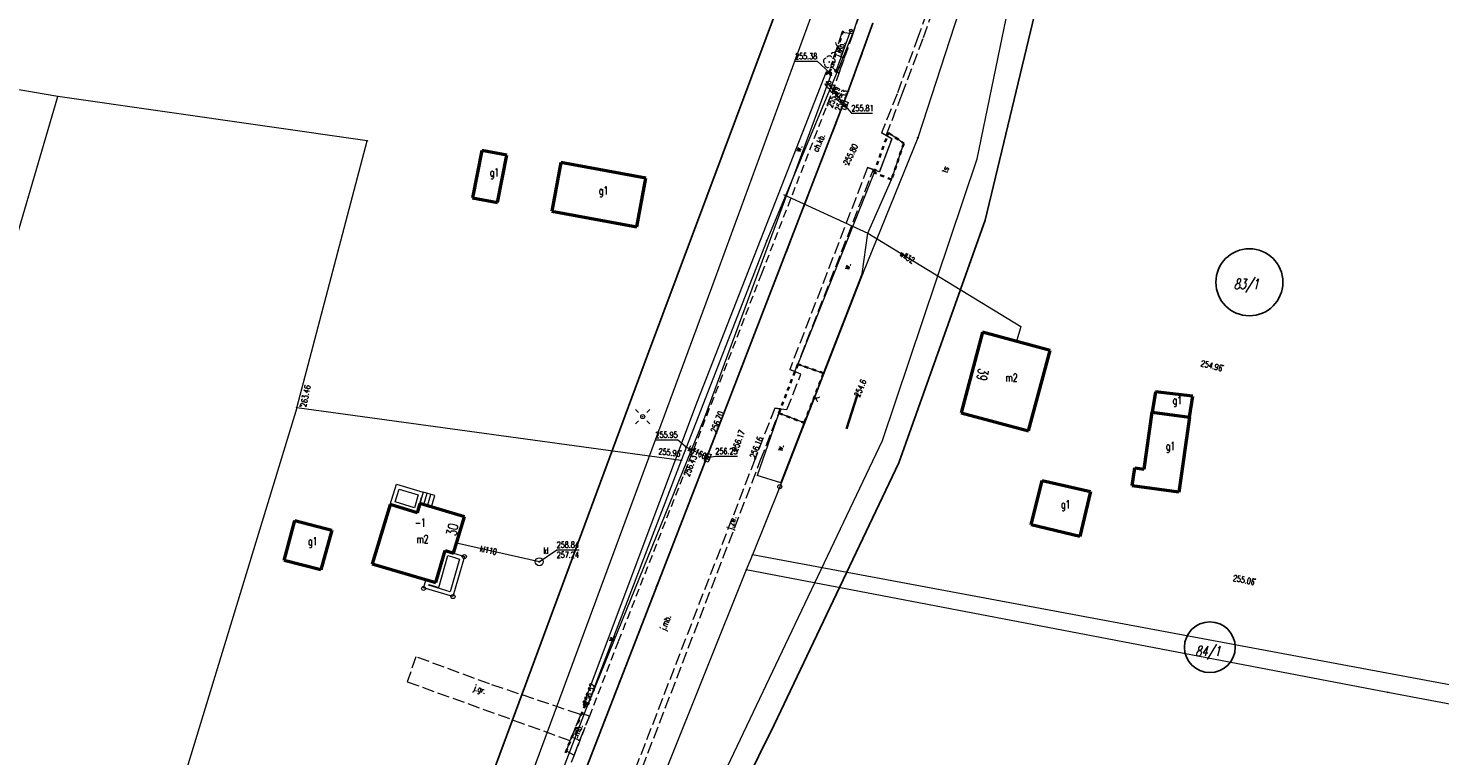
# Model space of a CAD drawing. Header units: metres. Extents: x 8389512 to 8390482, y 5507926 to 5510333.
# Tile 21 of 49: x 8389992 to 8390167, y 5508977 to 5509068. Entities that reach past the tile are written whole.
import ezdxf
from ezdxf.enums import TextEntityAlignment as Align

# ---------------------------------------------------------------- set-up
doc = ezdxf.new("R2010")
doc.units = ezdxf.units.M
doc.header["$MEASUREMENT"] = 0
for name, pattern in [('1', [0]), ('2_OTKC', [1.5, 1, -0.5]), ('2_OTKJ', [2, 1.5, -0.5]), ('2_OTKK', [0]), ('2_OTKR', [0]), ('2_OTKZ_B', [1, 0.5, -0.5]), ('3_EGBB03', [0]), ('3_EGBP', [1.5, 1, -0.5]), ('3_EGBS', [0]), ('3_EGBSG', [0]), ('3_EGBT', [0]), ('3_EGBU_A', [0]), ('4_SUKP', [0]), ('4_SULO', [0]), ('4_SUWP', [0])]:
    doc.linetypes.add(name, pattern=pattern)
doc.layers.get('0').update_dxf_attribs({"color": 252, "linetype": 'CONTINUOUS', "lineweight": 100})
for name, color, linetype, lineweight in [('Dzialki', 252, '1', 18), ('EADTD_T_0', 252, 'CONTINUOUS', 25), ('EGBB_E_T_0', 252, 'CONTINUOUS', 20), ('EGBB_L_0', 252, '3_EGBU_A', 50), ('EGBC_E_T_1', 252, 'CONTINUOUS', 20), ('EGBC_L_1', 252, '3_EGBP', 18), ('EGBE_L_0', 252, '3_EGBT', 18), ('EGBE_L_3', 252, '3_EGBS', 18), ('EGBE_T_0', 252, 'CONTINUOUS', 18), ('Numery_dzialek', 252, 'CONTINUOUS', 13), ('OTK_E_T_0', 252, 'CONTINUOUS', 0), ('OTK_E_T_1', 252, 'CONTINUOUS', 0), ('OTK_E_T_4', 252, 'CONTINUOUS', 0), ('OTK_L_0', 252, '2_OTKJ', 18), ('OTK_L_1', 252, '2_OTKK', 25), ('OTK_L_2', 252, '2_OTKC', 18), ('OTK_L_5', 252, 'CONTINUOUS', 18), ('OTK_L_8', 252, 'CONTINUOUS', 35), ('OTO_L_1', 252, 'CONTINUOUS', 18), ('OTR_T_0', 252, 'CONTINUOUS', 18), ('OTZ_T_0', 252, 'CONTINUOUS', 18), ('Oz działek', 3, 'CONTINUOUS', 25), ('PROJEKTOWANA KANALIZACJA', 1, 'CONTINUOUS', 25), ('PROJEKTOWANA WODA', 220, 'CONTINUOUS', 18), ('Punkty', 252, 'CONTINUOUS', 9), ('SUE_T_3', 252, 'CONTINUOUS', 18), ('SUK_E_T_2', 252, 'CONTINUOUS', 0), ('SUK_T_1', 252, 'CONTINUOUS', 18), ('SUK_T_2', 252, 'CONTINUOUS', 18), ('SUL_L_1', 252, '4_SULO', 35), ('SUTP_E_T_0', 252, 'CONTINUOUS', 0), ('SUTR_T_0', 252, 'CONTINUOUS', 18), ('SUWP_E_T_0', 5, 'CONTINUOUS', 0), ('SUWP_L_0', 5, '4_SUWP', 18)]:
    doc.layers.add(name, color=color, linetype=linetype, lineweight=lineweight)
for name, color, linetype, lineweight, true_color in [('SUKP_E_T_0', 7, 'CONTINUOUS', 0, 0x803300), ('SUKP_L_0', 7, '4_SUKP', 18, 0x803300), ('SUKR_T_0', 7, 'CONTINUOUS', 18, 0x803300)]:
    doc.layers.add(name, color=color, linetype=linetype, lineweight=lineweight, true_color=true_color)
doc.styles.get("Standard").update_dxf_attribs({"font": 'Simplex.SHX', "width": 0.75})

# ---------------------------------------------------------------- blocks, each defined once
blk = doc.blocks.new('GRO')
at = {"linetype": 'Continuous'}
blk.add_circle((0, 0), 0.045, dxfattribs=at)
blk = doc.blocks.new('GRT')
at = {"linetype": 'Continuous'}
blk.add_circle((0, 0), 0.25, dxfattribs=at)
blk = doc.blocks.new('2_OTRS')
at = {"linetype": 'Continuous'}
blk.add_circle((0, 0), 0.045, dxfattribs=at)
blk = doc.blocks.new('2_OTZL')
at = {"linetype": 'Continuous'}
blk.add_circle((0, 0), 0.045, dxfattribs=at)
for centre, start, end in [((-0.36, 0.12), 102.1445, 221.86), ((0, 0.38), 30.1401, 149.8599), ((0.36, 0.12), 318.14, 77.8555), ((-0.22, -0.3), 174.1482, 293.8542), ((0.22, -0.3), 246.1458, 5.8518)]:
    blk.add_arc(centre, 0.375, start, end, dxfattribs=at)
blk = doc.blocks.new('3_EGBP12_01')
at = {"linetype": 'Continuous'}
blk.add_circle((0, 0), 0.25, dxfattribs=at)
blk = doc.blocks.new('4_SUEO_W')
at = {"linetype": 'Continuous'}
for p, q in [((-0.53035, 0.53035), (-0.8839, 0.8839)), ((0.53035, 0.53035), (0.8839, 0.8839)), ((-0.53035, -0.53035), (-0.8839, -0.8839)), ((0.53035, -0.53035), (0.8839, -0.8839))]:
    blk.add_line(p, q, dxfattribs=at)
blk.add_circle((0, 0), 0.025, dxfattribs=at)
blk = doc.blocks.new('4_SUPP')
at = {"linetype": 'Continuous'}
blk.add_circle((0, 0), 0.25, dxfattribs=at)
blk = doc.blocks.new('4_SUKM')
at = {"linetype": 'Continuous'}
blk.add_circle((0, 0), 0.5, dxfattribs=at)
blk = doc.blocks.new('4_SUKK')
at = {"linetype": 'Continuous'}
for p, q in [((-0.5, -0.25), (-0.5, 0.25)), ((-0.5, 0.25), (0.5, 0.25)), ((-0.175, 0.25), (-0.175, -0.25)), ((0.175, 0.25), (0.175, -0.25)), ((0.5, 0.25), (0.5, -0.25)), ((0.5, -0.25), (-0.5, -0.25))]:
    blk.add_line(p, q, dxfattribs=at)
blk = doc.blocks.new('4_SUPS')
at = {"linetype": 'Continuous'}
blk.add_circle((0, 0), 0.0625, dxfattribs=at)

msp = doc.modelspace()

# ---------------------------------------------------------------- linework, layer by layer
at = {"layer": 'Dzialki'}
for p, q in [((8390097.86, 5509077.08), (8390094.5, 5509067.13)), ((8390108.75, 5509073.08), (8390102.53, 5509053.86)), ((8390094.5, 5509067.13), (8390092.7, 5509062.6)), ((8389995.57, 5509059.03), (8389977.03, 5509062.18)), ((8390092.7, 5509062.6), (8390083.72, 5509041.07)), ((8389954.69, 5508919.73), (8389995.57, 5509059.03)), ((8390034.03, 5509053.48), (8389995.57, 5509059.03)), ((8390025.29, 5509020.28), (8390034.03, 5509053.48)), ((8390102.53, 5509053.86), (8390095.63, 5509036.92)), ((8390083.72, 5509041.07), (8390073.09, 5509013.7)), ((8390095.63, 5509036.92), (8390085.35, 5509010.45)), ((8390025.29, 5509020.28), (8389995.52, 5508922.67)), ((8390073.09, 5509013.7), (8390025.29, 5509020.28)), ((8390073.09, 5509013.7), (8390054.28, 5508964.65)), ((8390085.35, 5509010.45), (8390081.94, 5509001.95)), ((8390081.94, 5509001.95), (8390081.19, 5509000.09)), ((8390175.29, 5508984.53), (8390081.94, 5509001.95)), ((8390081.19, 5509000.09), (8390071.14, 5508975.03)), ((8390160.96, 5508984.85), (8390081.19, 5509000.09)), ((8390174.9, 5508982.17), (8390160.96, 5508984.85))]:
    msp.add_line(p, q, dxfattribs=at)
at = {"layer": 'EGBB_L_0', "linetype": '3_EGBB03'}
for p, q in [((8390048.29, 5509052.29), (8390047.15, 5509046.42)), ((8390051.4, 5509051.71), (8390048.29, 5509052.29)), ((8390050.26, 5509045.84), (8390051.4, 5509051.71)), ((8390058.12, 5509050.8), (8390057.01, 5509044.73)), ((8390068.68, 5509048.86), (8390058.12, 5509050.8)), ((8390067.57, 5509042.79), (8390068.68, 5509048.86)), ((8390047.15, 5509046.42), (8390050.26, 5509045.84)), ((8390057.01, 5509044.73), (8390067.57, 5509042.79)), ((8390132.09, 5509022.25), (8390131.67, 5509019.73)), ((8390136.71, 5509021.7), (8390132.09, 5509022.25)), ((8390136.32, 5509019.11), (8390136.71, 5509021.7)), ((8390116.62, 5509005.69), (8390118, 5509011.23)), ((8390118, 5509011.23), (8390124.01, 5509009.83)), ((8390124.01, 5509009.83), (8390122.65, 5509004.25)), ((8390023.73, 5509001.26), (8390025.04, 5509006.23)), ((8390025.04, 5509006.23), (8390029.66, 5509005.02)), ((8390122.65, 5509004.25), (8390116.62, 5509005.69)), ((8390029.66, 5509005.02), (8390028.27, 5509000.08)), ((8390028.27, 5509000.08), (8390023.73, 5509001.26))]:
    msp.add_line(p, q, dxfattribs=at)
at = {"layer": 'EGBB_L_0', "linetype": '3_EGBU_A'}
for p, q in [((8390110.56, 5509029.66), (8390107.92, 5509019.63)), ((8390118.96, 5509027.41), (8390110.56, 5509029.66)), ((8390116.27, 5509017.39), (8390118.96, 5509027.41)), ((8390107.92, 5509019.63), (8390116.27, 5509017.39)), ((8390130.68, 5509012.64), (8390131.67, 5509019.73)), ((8390131.67, 5509019.73), (8390136.32, 5509019.11)), ((8390136.32, 5509019.11), (8390134.98, 5509009.78)), ((8390129.18, 5509010.56), (8390129.49, 5509012.81)), ((8390129.49, 5509012.81), (8390130.68, 5509012.64)), ((8390134.98, 5509009.78), (8390129.18, 5509010.56)), ((8390036.88, 5509008.22), (8390034.65, 5509000.83)), ((8390040.24, 5509007.21), (8390036.88, 5509008.22)), ((8390040.58, 5509008.35), (8390040.24, 5509007.21)), ((8390046.14, 5509006.69), (8390040.58, 5509008.35)), ((8390044.79, 5509002.19), (8390046.14, 5509006.69)), ((8390042.59, 5508998.54), (8390043.74, 5509002.5)), ((8390043.74, 5509002.5), (8390044.79, 5509002.19)), ((8390034.65, 5509000.83), (8390042.59, 5508998.54))]:
    msp.add_line(p, q, dxfattribs=at)
at = {"layer": 'EGBC_L_1', "linetype": '3_EGBP'}
for p, q in [((8390034.65, 5509000.83), (8390036.88, 5509008.22)), ((8390036.88, 5509008.22), (8390040.24, 5509007.21)), ((8390040.24, 5509007.21), (8390040.58, 5509008.35)), ((8390040.58, 5509008.35), (8390046.14, 5509006.69)), ((8390046.14, 5509006.69), (8390044.79, 5509002.19)), ((8390043.74, 5509002.5), (8390042.59, 5508998.54)), ((8390044.79, 5509002.19), (8390043.74, 5509002.5)), ((8390042.59, 5508998.54), (8390034.65, 5509000.83))]:
    msp.add_line(p, q, dxfattribs=at)
at = {"layer": 'EGBE_L_0', "linetype": '3_EGBT'}
for p, q in [((8390036.88, 5509008.22), (8390037.67, 5509010.77)), ((8390037.51, 5509008.55), (8390038, 5509010.15)), ((8390037.67, 5509010.77), (8390041.01, 5509009.77)), ((8390038, 5509010.15), (8390040.39, 5509009.43)), ((8390040.39, 5509009.43), (8390039.91, 5509007.83)), ((8390041.01, 5509009.77), (8390040.24, 5509007.21)), ((8390040.24, 5509007.21), (8390036.88, 5509008.22)), ((8390039.91, 5509007.83), (8390037.51, 5509008.55)), ((8390042.59, 5508998.54), (8390043.74, 5509002.5)), ((8390043.74, 5509002.5), (8390044.79, 5509002.19)), ((8390044.79, 5509002.19), (8390046.12, 5509001.75)), ((8390042.93, 5508997.92), (8390044.08, 5509001.88)), ((8390044.08, 5509001.88), (8390044.64, 5509001.71)), ((8390045.51, 5509001.43), (8390044.37, 5508997.38)), ((8390044.64, 5509001.71), (8390045.51, 5509001.43)), ((8390046.12, 5509001.75), (8390044.71, 5508996.76)), ((8390041.06, 5508997.84), (8390041.36, 5508998.89)), ((8390041.36, 5508998.89), (8390042.59, 5508998.54)), ((8390044.71, 5508996.76), (8390041.06, 5508997.84)), ((8390041.68, 5508998.18), (8390041.7, 5508998.27)), ((8390044.37, 5508997.38), (8390041.68, 5508998.18)), ((8390041.7, 5508998.27), (8390042.93, 5508997.92))]:
    msp.add_line(p, q, dxfattribs=at)
at = {"layer": 'EGBE_L_3', "linetype": '3_EGBS'}
for p, q in [((8390041.01, 5509009.77), (8390040.58, 5509008.35)), ((8390040.59, 5509008.35), (8390040.81, 5509009.11)), ((8390042.45, 5509009.33), (8390041.01, 5509009.77)), ((8390041.07, 5509008.21), (8390041.48, 5509009.63)), ((8390041.55, 5509008.07), (8390041.96, 5509009.48)), ((8390042.03, 5509007.93), (8390042.44, 5509009.33)), ((8390042.03, 5509007.93), (8390042.45, 5509009.33))]:
    msp.add_line(p, q, dxfattribs=at)
at = {"layer": 'EGBE_L_3', "linetype": '3_EGBSG'}
msp.add_line((8390040.58, 5509008.35), (8390042.03, 5509007.93), dxfattribs=at)
at = {"layer": 'OTK_L_0', "linetype": '2_OTKJ'}
for p, q in [((8390104.9, 5509073.16), (8390102.57, 5509066.5)), ((8390103.22, 5509066.36), (8390105.53, 5509072.96)), ((8390096.94, 5509068.14), (8390093.87, 5509059.67)), ((8390093.07, 5509066.96), (8390091.68, 5509062.82)), ((8390092.69, 5509061.87), (8390094.31, 5509066.46)), ((8390094.43, 5509066.82), (8390093.07, 5509066.96)), ((8390094.31, 5509066.46), (8390094.43, 5509066.82)), ((8390102.57, 5509066.5), (8390099.93, 5509059.34)), ((8390100.53, 5509059.23), (8390103.22, 5509066.36)), ((8390091.68, 5509062.82), (8390092.69, 5509061.87)), ((8390093.87, 5509059.67), (8390077.43, 5509017.09)), ((8390099.93, 5509059.34), (8390098.01, 5509054.5)), ((8390098.6, 5509054.15), (8390100.53, 5509059.23)), ((8390097.77, 5509049.64), (8390099.28, 5509053.75)), ((8390099.28, 5509053.75), (8390098.01, 5509054.5)), ((8390098.01, 5509054.5), (8390098.6, 5509054.15)), ((8390096.28, 5509050.18), (8390086.6, 5509025.05)), ((8390087.24, 5509024.78), (8390097, 5509049.92)), ((8390096.28, 5509050.18), (8390097.77, 5509049.64)), ((8390097, 5509049.92), (8390096.28, 5509050.18)), ((8390087.98, 5509024.46), (8390086.6, 5509025.05)), ((8390086.6, 5509025.05), (8390087.24, 5509024.78)), ((8390086.24, 5509020.04), (8390087.98, 5509024.46)), ((8390084.74, 5509020.24), (8390082.28, 5509013.92)), ((8390082.93, 5509013.66), (8390085.45, 5509020.15)), ((8390084.74, 5509020.24), (8390086.24, 5509020.04)), ((8390085.45, 5509020.15), (8390084.74, 5509020.24)), ((8390077.43, 5509017.09), (8390064.03, 5508982.54)), ((8390082.28, 5509013.92), (8390060.31, 5508956.98)), ((8390061.06, 5508956.76), (8390082.93, 5509013.66)), ((8390040.09, 5508989.28), (8390039.03, 5508986.16)), ((8390049.24, 5508985.9), (8390040.09, 5508989.28)), ((8390039.03, 5508986.16), (8390059.25, 5508978.86)), ((8390060.44, 5508982.13), (8390049.24, 5508985.9)), ((8390060.66, 5508982.23), (8390058.77, 5508977.55)), ((8390059.29, 5508978.84), (8390060.6, 5508982.08)), ((8390059.78, 5508977.03), (8390061.67, 5508981.89)), ((8390060.6, 5508982.08), (8390060.44, 5508982.13)), ((8390061.67, 5508981.89), (8390060.66, 5508982.23)), ((8390064.03, 5508982.54), (8390060.81, 5508974.21)), ((8390058.77, 5508977.55), (8390059.78, 5508977.03)), ((8390059.25, 5508978.86), (8390059.29, 5508978.84))]:
    msp.add_line(p, q, dxfattribs=at)
at = {"layer": 'OTK_L_1', "linetype": '2_OTKK'}
for p, q in [((8390096.94, 5509068.14), (8390093.87, 5509059.67)), ((8390093.87, 5509059.67), (8390077.43, 5509017.09)), ((8390077.43, 5509017.09), (8390064.03, 5508982.54)), ((8390064.03, 5508982.54), (8390060.81, 5508974.21))]:
    msp.add_line(p, q, dxfattribs=at)
at = {"layer": 'OTK_L_2', "linetype": '2_OTKC'}
for p, q in [((8390095.17, 5509068.97), (8390094.43, 5509066.82)), ((8390093.87, 5509059.67), (8390096.94, 5509068.14)), ((8390094.31, 5509066.46), (8390092.69, 5509061.87)), ((8390094.43, 5509066.82), (8390094.31, 5509066.46)), ((8390092.69, 5509061.87), (8390092.16, 5509060.36)), ((8390092.16, 5509060.36), (8390089.95, 5509054.66)), ((8390077.43, 5509017.09), (8390093.87, 5509059.67)), ((8390089.95, 5509054.66), (8390083.08, 5509036.96)), ((8390083.08, 5509036.96), (8390074.38, 5509014.46)), ((8390064.03, 5508982.54), (8390077.43, 5509017.09)), ((8390074.38, 5509014.46), (8390065.26, 5508991.15)), ((8390065.26, 5508991.15), (8390061.67, 5508981.89)), ((8390061.67, 5508981.89), (8390059.78, 5508977.03)), ((8390060.81, 5508974.21), (8390064.03, 5508982.54)), ((8390059.78, 5508977.03), (8390059.09, 5508975.25))]:
    msp.add_line(p, q, dxfattribs=at)
at = {"layer": 'OTK_L_5', "linetype": '2_OTKR'}
for p, q in [((8390091.13, 5509062.07), (8390075.06, 5509021.06)), ((8390076.01, 5509019.08), (8390091.84, 5509061.97)), ((8390091.84, 5509061.97), (8390091.13, 5509062.07)), ((8390099.28, 5509053.75), (8390097.77, 5509049.64)), ((8390098.86, 5509054.49), (8390098.72, 5509054.08)), ((8390098.72, 5509054.08), (8390099.28, 5509053.75)), ((8390100.78, 5509053.18), (8390098.86, 5509054.49)), ((8390099.24, 5509048.67), (8390100.78, 5509053.18)), ((8390097.07, 5509049.56), (8390087.59, 5509025.68)), ((8390097.18, 5509049.86), (8390097.07, 5509049.56)), ((8390097.77, 5509049.64), (8390097.18, 5509049.86)), ((8390096.31, 5509042.01), (8390099.24, 5509048.67)), ((8390095.61, 5509036.94), (8390096.31, 5509042.01)), ((8390090.79, 5509024.57), (8390095.61, 5509036.94)), ((8390087.59, 5509025.68), (8390090.79, 5509024.57)), ((8390075.06, 5509021.06), (8390060.88, 5508983.24)), ((8390085.24, 5509019.6), (8390082.53, 5509011.83)), ((8390088.39, 5509018.38), (8390085.24, 5509019.6)), ((8390061.39, 5508983.05), (8390076.01, 5509019.08)), ((8390085.48, 5509010.93), (8390088.39, 5509018.38)), ((8390085.48, 5509010.93), (8390082.53, 5509011.83)), ((8390060.88, 5508983.24), (8390061.39, 5508983.05))]:
    msp.add_line(p, q, dxfattribs=at)
at = {"layer": 'OTK_L_8', "linetype": '2_OTKJ'}
for p, q in [((8390093.08, 5509066.73), (8390093.24, 5509067.2)), ((8390092.46, 5509064.84), (8390092.62, 5509065.31)), ((8390092.77, 5509065.78), (8390092.93, 5509066.26)), ((8390092.15, 5509063.89), (8390092.31, 5509064.36)), ((8390091.09, 5509061.78), (8390091.53, 5509062)), ((8390091.53, 5509062), (8390091.69, 5509062.47)), ((8390091.75, 5509061.56), (8390091.53, 5509062)), ((8390091.84, 5509062.95), (8390092, 5509063.42)), ((8390061.19, 5508983.34), (8390061, 5508983.8)), ((8390061, 5508982.88), (8390061.19, 5508983.34)), ((8390061.19, 5508983.34), (8390061.65, 5508983.53)), ((8390060.23, 5508981.03), (8390060.42, 5508981.49)), ((8390060.61, 5508981.95), (8390060.81, 5508982.42)), ((8390059.46, 5508979.18), (8390059.65, 5508979.64)), ((8390059.85, 5508980.11), (8390060.04, 5508980.57)), ((8390058.69, 5508977.33), (8390058.89, 5508977.8)), ((8390059.08, 5508978.26), (8390059.27, 5508978.72))]:
    msp.add_line(p, q, dxfattribs=at)
at = {"layer": 'OTK_L_8', "linetype": '2_OTKZ_B'}
for p, q in [((8390097.07, 5509049.56), (8390098.86, 5509054.49)), ((8390098.86, 5509054.49), (8390100.78, 5509053.18)), ((8390100.78, 5509053.18), (8390099.24, 5509048.67)), ((8390099.24, 5509048.67), (8390097.07, 5509049.56)), ((8390087.59, 5509025.68), (8390085.24, 5509019.6)), ((8390090.79, 5509024.57), (8390087.59, 5509025.68)), ((8390090.79, 5509024.57), (8390088.39, 5509018.38)), ((8390085.24, 5509019.6), (8390088.39, 5509018.38))]:
    msp.add_line(p, q, dxfattribs=at)
at = {"layer": 'OTO_L_1'}
for p, q in [((8390093.49, 5509065.3), (8390094.19, 5509067.24)), ((8390092.97, 5509063.89), (8390093.49, 5509065.3)), ((8390092.35, 5509062.19), (8390093.06, 5509064.13)), ((8390090.79, 5509024.57), (8390089.7, 5509021.77)), ((8390089.75, 5509021.89), (8390089.48, 5509021.19)), ((8390089.48, 5509021.19), (8390088.39, 5509018.38))]:
    msp.add_line(p, q, dxfattribs=at)
for centre, radius in [((8390094.19, 5509067.24), 0.17), ((8390092.35, 5509062.19), 0.17), ((8390090.79, 5509024.57), 0.085), ((8390088.39, 5509018.38), 0.085)]:
    msp.add_circle(centre, radius, dxfattribs=at)
for centre, radius, start, end in [((8390094.17, 5509066.36), 2, 197.9487, 242.0231), ((8390092.81, 5509062.64), 2, 77.912, 121.9864), ((8390089.84, 5509022.51), 1, 256.7321, 300.8065), ((8390089.12, 5509020.66), 1, 16.7688, 60.8432)]:
    msp.add_arc(centre, radius, start, end, dxfattribs=at)
at = {"layer": 'OTR_T_0', "linetype": 'Continuous', "lineweight": 0}
for p in [(8390087.24, 5509063.4), (8390091.53, 5509062)]:
    msp.add_line(p, (8390090.01, 5509063.4), dxfattribs=at)
at = {"layer": 'Oz działek', "linetype": 'Continuous'}
for centre, radius in [((8390143.75, 5509035.89), 4.17), ((8390138.84, 5508990.46), 3.16)]:
    msp.add_circle(centre, radius, dxfattribs=at)
at = {"layer": 'PROJEKTOWANA KANALIZACJA', "linetype": 'Continuous'}
for p, q in [((8390110.91, 5509043.64), (8390122.54, 5509092.3)), ((8390068.9, 5509026.83), (8390089.21, 5509081.24)), ((8390100.16, 5509013.43), (8390110.91, 5509043.64)), ((8389997.42, 5508833.55), (8390068.9, 5509026.83)), ((8390084.66, 5508980.79), (8390100.16, 5509013.43)), ((8390063.47, 5508938.26), (8390084.66, 5508980.79))]:
    msp.add_line(p, q, dxfattribs=at)
at = {"layer": 'PROJEKTOWANA WODA', "linetype": 'Continuous'}
for p, q in [((8390109.9, 5509051.25), (8390119.32, 5509096.84)), ((8390076.91, 5509035.25), (8390094.76, 5509084.05)), ((8390098.12, 5509016.21), (8390109.9, 5509051.25)), ((8390028.47, 5508904.26), (8390076.91, 5509035.25)), ((8390069.08, 5508955.08), (8390098.12, 5509016.21))]:
    msp.add_line(p, q, dxfattribs=at)
at = {"layer": 'SUKP_L_0', "linetype": '4_SUKP'}
for p, q in [((8390093.46, 5509057.91), (8390091.22, 5509060.83)), ((8390073.67, 5509015.4), (8390076.39, 5509014.06)), ((8390055.44, 5509001.11), (8390045.16, 5509003.41))]:
    msp.add_line(p, q, dxfattribs=at)
at = {"layer": 'SUKR_T_0', "linetype": 'Continuous', "lineweight": 0}
for p, q in [((8390093.46, 5509057.91), (8390094.26, 5509056.94)), ((8390094.26, 5509056.94), (8390096.89, 5509056.94)), ((8390069.91, 5509016.29), (8390072.65, 5509016.29)), ((8390073.67, 5509015.4), (8390072.65, 5509016.29)), ((8390076.39, 5509014.06), (8390077.34, 5509014.24)), ((8390077.34, 5509014.24), (8390080.08, 5509014.24)), ((8390055.44, 5509001.11), (8390057.61, 5509002.6)), ((8390057.61, 5509002.6), (8390060.4, 5509002.6))]:
    msp.add_line(p, q, dxfattribs=at)
at = {"layer": 'SUL_L_1', "linetype": '4_SULO'}
for p, q in [((8390094.92, 5509021.68), (8390093.63, 5509017.65)), ((8390095.07, 5509022.03), (8390094.92, 5509021.68))]:
    msp.add_line(p, q, dxfattribs=at)
at = {"layer": 'SUWP_L_0', "linetype": '4_SUWP'}
for p, q in [((8390085.8, 5509046.83), (8390096.31, 5509042.01)), ((8390096.31, 5509042.01), (8390115.33, 5509030.39)), ((8390115.33, 5509030.39), (8390114.79, 5509028.53))]:
    msp.add_line(p, q, dxfattribs=at)

# ---------------------------------------------------------------- block references
at = {"layer": 'EGBE_T_0'}
for p in [(8390046.12, 5509001.75), (8390041.05, 5508997.78), (8390044.71, 5508996.76)]:
    msp.add_blockref('3_EGBP12_01', p, dxfattribs=at)
at = {"layer": 'OTR_T_0'}
for p in [(8390091.53, 5509062), (8390092.16, 5509060.36), (8390093.87, 5509059.67), (8390093.55, 5509050.57), (8390140.49, 5509025.52), (8390025.71, 5509020.47), (8390077.43, 5509017.09), (8390073.05, 5509014.92), (8390074.38, 5509014.46), (8390079.73, 5509014.88), (8390082.28, 5509013.92), (8390144.5, 5508998.93), (8390061.19, 5508983.34)]:
    msp.add_blockref('2_OTRS', p, dxfattribs=at)
at = {"layer": 'OTZ_T_0'}
msp.add_blockref('2_OTZL', (8390091.51, 5509063.31), dxfattribs=at)
at = {"layer": 'Punkty'}
for name, p in [('GRO', (8390094.5, 5509067.13)), ('GRO', (8390092.7, 5509062.6)), ('GRO', (8389995.57, 5509059.03)), ('GRO', (8390034.03, 5509053.48)), ('GRO', (8390102.53, 5509053.86)), ('GRO', (8390083.72, 5509041.07)), ('GRO', (8390095.63, 5509036.92)), ('GRO', (8390025.29, 5509020.28)), ('GRO', (8390073.09, 5509013.7)), ('GRT', (8390085.35, 5509010.45)), ('GRO', (8390081.94, 5509001.95)), ('GRO', (8390081.19, 5509000.09)), ('GRO', (8390160.96, 5508984.85))]:
    msp.add_blockref(name, p, dxfattribs=at)
at = {"layer": 'SUE_T_3'}
for name in ['4_SUEO_W', '4_SUPP']:
    msp.add_blockref(name, (8390068.3, 5509019.17), dxfattribs=at)
at = {"layer": 'SUK_T_1'}
for p, rotation in [((8390093.46, 5509057.91), 68.70707582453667), ((8390076.39, 5509014.06), 69.49579874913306)]:
    msp.add_blockref('4_SUKK', p, dxfattribs=dict(at, rotation=rotation))
at = {"layer": 'SUK_T_2'}
msp.add_blockref('4_SUKM', (8390055.44, 5509001.11), dxfattribs=at)
at = {"layer": 'SUKR_T_0'}
for p in [(8390091.22, 5509060.83), (8390093.46, 5509057.91), (8390073.67, 5509015.4), (8390076.39, 5509014.06), (8390055.44, 5509001.11)]:
    msp.add_blockref('4_SUPS', p, dxfattribs=at)
at = {"layer": 'SUTR_T_0'}
msp.add_blockref('4_SUPS', (8390094.92, 5509021.68), dxfattribs=at)

# ---------------------------------------------------------------- texts
at = {"layer": 'EADTD_T_0', "width": 0.7}
for s, rotation, p in [('39', 259.56, (8390109.95, 5509024.5)), ('30', 78.69, (8390045.25, 5509004.98))]:
    msp.add_text(s, height=1.25, rotation=rotation, dxfattribs=at).set_placement(p, align=Align.CENTER)
at = {"layer": 'EGBB_E_T_0', "width": 0.7}
for s, p in [('g1', (8390049.28, 5509049.07)), ('g1', (8390062.84, 5509046.8)), ('m2', (8390113.43, 5509023.52)), ('g1', (8390134.2, 5509020.7)), ('g1', (8390133.35, 5509015.01)), ('g1', (8390120.32, 5509007.75)), ('g1', (8390026.68, 5509003.15)), ('m2', (8390040.16, 5509003.42))]:
    msp.add_text(s, height=1, dxfattribs=at).set_placement(p)
at = {"layer": 'EGBC_E_T_1', "width": 0.7}
msp.add_text('-1', height=1, dxfattribs=at).set_placement((8390040.64, 5509005.97), align=Align.MIDDLE)
at = {"layer": 'Numery_dzialek', "oblique": 15, "width": 0.7}
for s, p in [('83/1', (8390141.81, 5509036.3)), ('84/1', (8390137.03, 5508990.6))]:
    msp.add_text(s, height=1.25, dxfattribs=at).set_placement(p, align=Align.TOP_LEFT)
at = {"layer": 'OTK_E_T_0', "lineweight": 9, "width": 0.7}
for s, rotation, p in [('j.mb.', 71.565, (8390092.96, 5509064.86)), ('j.zw.', 72.8381, (8390079.46, 5509005.94)), ('j.mb.', 68.1986, (8390071.23, 5508993.49)), ('j.gr.', 341.42, (8390048.03, 5508985.13)), ('j.mb.', 65.6235, (8390060.23, 5508979.9))]:
    msp.add_text(s, height=0.75, rotation=rotation, dxfattribs=at).set_placement(p, align=Align.MIDDLE)
at = {"layer": 'OTK_E_T_1', "lineweight": 9, "width": 0.7}
msp.add_text('ch.kb.', height=0.75, rotation=66.1708, dxfattribs=at).set_placement((8390090.21, 5509053.27), align=Align.MIDDLE)
at = {"layer": 'OTK_E_T_4', "lineweight": 9, "width": 0.7}
for rotation, p in [(69.6439, (8390087.67, 5509052.57)), (67.5643, (8390093.72, 5509037.91)), (70.9404, (8390085.39, 5509015.33)), (69.9406, (8390064.38, 5508991.61))]:
    msp.add_text('w.', height=0.75, rotation=rotation, dxfattribs=at).set_placement(p, align=Align.MIDDLE)
at = {"layer": 'OTR_T_0', "lineweight": 9, "width": 0.7}
msp.add_text('255.38', height=0.75, dxfattribs=at).set_placement((8390090.01, 5509063.65), align=Align.RIGHT)
for s, rotation, p in [('255.99', 68.8077, (8390092.16, 5509060.36)), ('254.96', 345.7279, (8390140.49, 5509025.52)), ('255.96', 353.3032, (8390073.05, 5509014.92)), ('256.43', 68.6322, (8390074.38, 5509014.46)), ('255.06', 348.5074, (8390144.5, 5508998.93))]:
    msp.add_text(s, height=0.75, rotation=rotation, dxfattribs=at).set_placement(p, align=Align.TOP_RIGHT)
msp.add_text('256.33', height=0.75, rotation=68.8886, dxfattribs=at).set_placement((8390093.87, 5509059.67), align=Align.RIGHT)
for s, rotation, p in [('255.80', 63.522, (8390093.55, 5509050.57)), ('256.17', 69.6546, (8390079.73, 5509014.88)), ('256.52', 69.3567, (8390061.19, 5508983.34))]:
    msp.add_text(s, height=0.75, rotation=rotation, dxfattribs=at).set_placement(p, align=Align.MIDDLE_LEFT)
msp.add_text('263.46', height=0.75, rotation=437.9696, dxfattribs=at).set_placement((8390025.71, 5509020.47), align=Align.TOP_LEFT)
for s, rotation, p in [('256.70', 68.8886, (8390077.43, 5509017.09)), ('256.16', 68.7887, (8390082.28, 5509013.92))]:
    msp.add_text(s, height=0.75, rotation=rotation, dxfattribs=at).set_placement(p)
at = {"layer": 'SUK_E_T_2', "lineweight": 9, "width": 0.7}
msp.add_text('kl', height=0.75, dxfattribs=at).set_placement((8390055.94, 5509002.11))
at = {"layer": 'SUKP_E_T_0', "lineweight": 9, "width": 0.7}
for s, rotation, p in [('kd160', 333.774, (8390075.08, 5509014.71)), ('kl110', 347.3899, (8390049.11, 5509002.53))]:
    msp.add_text(s, height=0.75, rotation=rotation, dxfattribs=at).set_placement(p, align=Align.MIDDLE)
at = {"layer": 'SUKR_T_0', "lineweight": 9, "width": 0.7}
msp.add_text('255.46', height=0.75, rotation=307.4927, dxfattribs=at).set_placement((8390091.22, 5509060.83), align=Align.MIDDLE_LEFT)
for s, p in [('255.81', (8390094.26, 5509057.19)), ('256.25', (8390077.34, 5509014.49))]:
    msp.add_text(s, height=0.75, dxfattribs=at).set_placement(p)
msp.add_text('255.95', height=0.75, dxfattribs=at).set_placement((8390072.65, 5509016.54), align=Align.RIGHT)
for s, p in [('258.84', (8390057.61, 5509003.6)), ('257.24', (8390057.61, 5509002.35))]:
    msp.add_text(s, height=0.75, dxfattribs=at).set_placement(p, align=Align.TOP_LEFT)
at = {"layer": 'SUTP_E_T_0', "lineweight": 9, "width": 0.7}
msp.add_text('ts', height=0.75, rotation=70.6601, dxfattribs=at).set_placement((8390105.92, 5509049.92), align=Align.MIDDLE)
at = {"layer": 'SUTR_T_0', "lineweight": 9, "width": 0.7}
msp.add_text('254.6', height=0.75, rotation=66.7335, dxfattribs=at).set_placement((8390094.92, 5509021.68), align=Align.MIDDLE_LEFT)
at = {"layer": 'SUWP_E_T_0', "lineweight": 9, "width": 0.7}
msp.add_text('wlI32', height=0.75, rotation=328.5688, dxfattribs=at).set_placement((8390101.19, 5509039.03), align=Align.MIDDLE)

doc.saveas('drawing.dxf')
